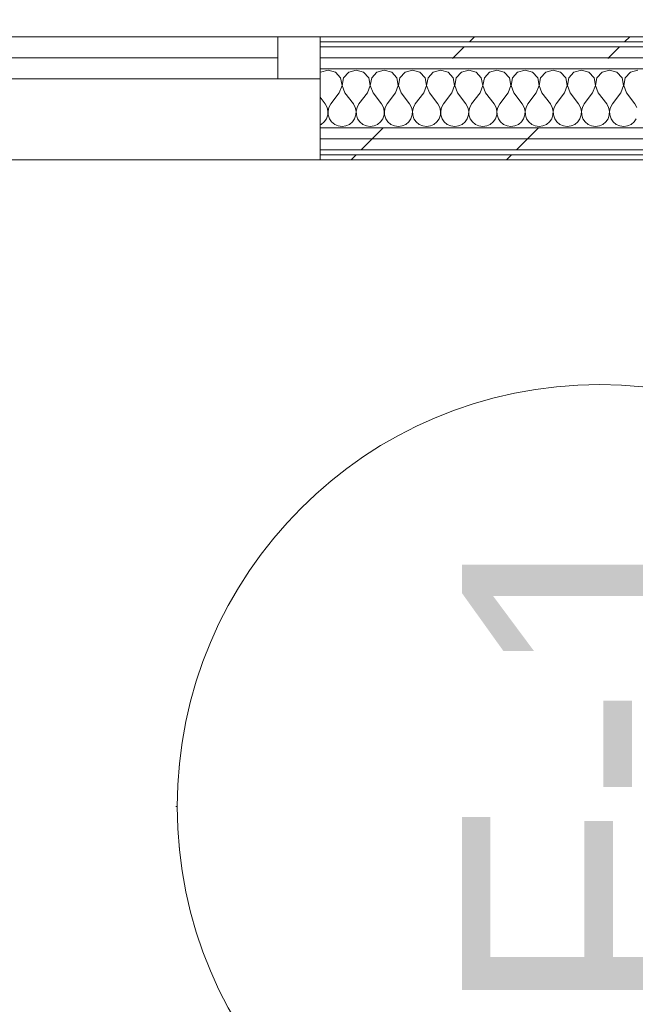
# Model space of a CAD drawing. Header units: millimetres. Extents: x -40968 to 11883, y -18816 to 4378.
# Tile 228 of 256: x 4452 to 5180, y -13070 to -11904. Entities that reach past the tile are written whole.
import ezdxf

# ---------------------------------------------------------------- set-up
doc = ezdxf.new("R2010")
doc.units = ezdxf.units.MM
doc.header["$MEASUREMENT"] = 0
doc.linetypes.add('Wipeout_Contour', pattern=[1000, 0, -1000])
doc.layers.add('02_ACAB_Anotacio Portes', color=7, linetype='Continuous')
doc.layers.add('Nuevo_08_E_Envans secs', color=7, linetype='Continuous')
for name, color, linetype, lineweight in [('02_ACAB_Anotacio Portes_Pluma_Nº__46', 5, 'Continuous', 5), ('Nuevo_08_E_Envans secs_Pluma_Nº__1', 7, 'Continuous', 5), ('Nuevo_Ventanas Archicad_Pluma_Nº__1', 7, 'Continuous', 5)]:
    doc.layers.add(name, color=color, linetype=linetype, lineweight=lineweight)
for name, color, linetype, lineweight, true_color in [('Nuevo_08_E_Envans secs_Pluma_Nº__102', 7, 'Continuous', 5, 0xcccccc), ('Nuevo_08_E_Envans secs_Pluma_Nº__171', 171, 'Continuous', 13, 0xaaaaff), ('Nuevo_08_E_Envans secs_Pluma_Nº__177', 7, 'Continuous', 15, 0xf7e046)]:
    doc.layers.add(name, color=color, linetype=linetype, lineweight=lineweight, true_color=true_color)
doc.styles.add('Estilo_Generado_1', font='arial.ttf')
pattern_1 = [(45, (0, 0), (-183.848, 183.848), [195, -65]), (45, (7e-14, 183.85), (-183.848, 183.848), [195, -65])]

# ---------------------------------------------------------------- blocks, each defined once
blk = doc.blocks.new('*X400')
at = {"layer": 'Nuevo_08_E_Envans secs_Pluma_Nº__102', "color": 254, "linetype": 'Continuous', "lineweight": 5, "true_color": 0xcccccc}
for p, q in [((4816.7, -11963.6), (4807.9, -11966.1)), ((4825.4, -11966.1), (4816.7, -11963.6)), ((4850, -11963.6), (4841.2, -11966.1)), ((4858.8, -11966.1), (4850, -11963.6)), ((4883.3, -11963.6), (4874.6, -11966.1)), ((4892.1, -11966.1), (4883.3, -11963.6)), ((4916.7, -11963.6), (4907.9, -11966.1)), ((4925.4, -11966.1), (4916.7, -11963.6)), ((4950, -11963.6), (4941.2, -11966.1)), ((4958.8, -11966.1), (4950, -11963.6)), ((4983.3, -11963.6), (4974.6, -11966.1)), ((4992.1, -11966.1), (4983.3, -11963.6)), ((5016.7, -11963.6), (5007.9, -11966.1)), ((5025.4, -11966.1), (5016.7, -11963.6)), ((5050, -11963.6), (5041.2, -11966.1)), ((5058.8, -11966.1), (5050, -11963.6)), ((5083.3, -11963.6), (5074.6, -11966.1)), ((5092.1, -11966.1), (5083.3, -11963.6)), ((5116.7, -11963.6), (5107.9, -11966.1)), ((5125.4, -11966.1), (5116.7, -11963.6)), ((5150, -11963.6), (5141.2, -11966.1)), ((5158.8, -11966.1), (5150, -11963.6)), ((5183.3, -11963.6), (5174.6, -11966.1)), ((4807.9, -11966.1), (4807.4, -11966.7)), ((4831.6, -11972.9), (4825.4, -11966.1)), ((4833.3, -11981.8), (4831.6, -11972.9)), ((4835.1, -11972.9), (4833.4, -11981.8)), ((4841.2, -11966.1), (4835.1, -11972.9)), ((4864.9, -11972.9), (4858.8, -11966.1)), ((4866.6, -11981.8), (4864.9, -11972.9)), ((4868.4, -11972.9), (4866.7, -11981.8)), ((4874.6, -11966.1), (4868.4, -11972.9)), ((4898.2, -11972.9), (4892.1, -11966.1)), ((4899.9, -11981.8), (4898.2, -11972.9)), ((4901.8, -11972.9), (4900.1, -11981.8)), ((4907.9, -11966.1), (4901.8, -11972.9)), ((4931.6, -11972.9), (4925.4, -11966.1)), ((4933.3, -11981.8), (4931.6, -11972.9)), ((4935.1, -11972.9), (4933.4, -11981.8)), ((4941.2, -11966.1), (4935.1, -11972.9)), ((4964.9, -11972.9), (4958.8, -11966.1)), ((4966.6, -11981.8), (4964.9, -11972.9)), ((4968.4, -11972.9), (4966.7, -11981.8)), ((4974.6, -11966.1), (4968.4, -11972.9)), ((4998.2, -11972.9), (4992.1, -11966.1)), ((4999.9, -11981.8), (4998.2, -11972.9)), ((5001.8, -11972.9), (5000.1, -11981.8)), ((5007.9, -11966.1), (5001.8, -11972.9)), ((5031.6, -11972.9), (5025.4, -11966.1)), ((5033.3, -11981.8), (5031.6, -11972.9)), ((5035.1, -11972.9), (5033.4, -11981.8)), ((5041.2, -11966.1), (5035.1, -11972.9)), ((5064.9, -11972.9), (5058.8, -11966.1)), ((5066.6, -11981.8), (5064.9, -11972.9)), ((5068.4, -11972.9), (5066.7, -11981.8)), ((5074.6, -11966.1), (5068.4, -11972.9)), ((5098.2, -11972.9), (5092.1, -11966.1)), ((5099.9, -11981.8), (5098.2, -11972.9)), ((5101.8, -11972.9), (5100.1, -11981.8)), ((5107.9, -11966.1), (5101.8, -11972.9)), ((5131.6, -11972.9), (5125.4, -11966.1)), ((5133.3, -11981.8), (5131.6, -11972.9)), ((5135.1, -11972.9), (5133.4, -11981.8)), ((5141.2, -11966.1), (5135.1, -11972.9)), ((5164.9, -11972.9), (5158.8, -11966.1)), ((5166.6, -11981.8), (5164.9, -11972.9)), ((5168.4, -11972.9), (5166.7, -11981.8)), ((5174.6, -11966.1), (5168.4, -11972.9)), ((4830, -11990.3), (4833.3, -11981.8)), ((4833.4, -11981.8), (4836.7, -11990.3)), ((4863.3, -11990.3), (4866.6, -11981.8)), ((4866.7, -11981.8), (4870, -11990.3)), ((4896.7, -11990.3), (4899.9, -11981.8)), ((4900.1, -11981.8), (4903.3, -11990.3)), ((4930, -11990.3), (4933.3, -11981.8)), ((4933.4, -11981.8), (4936.7, -11990.3)), ((4963.3, -11990.3), (4966.6, -11981.8)), ((4966.7, -11981.8), (4970, -11990.3)), ((4996.7, -11990.3), (4999.9, -11981.8)), ((5000.1, -11981.8), (5003.3, -11990.3)), ((5030, -11990.3), (5033.3, -11981.8)), ((5033.4, -11981.8), (5036.7, -11990.3)), ((5063.3, -11990.3), (5066.6, -11981.8)), ((5066.7, -11981.8), (5070, -11990.3)), ((5096.7, -11990.3), (5099.9, -11981.8)), ((5100.1, -11981.8), (5103.3, -11990.3)), ((5130, -11990.3), (5133.3, -11981.8)), ((5133.4, -11981.8), (5136.7, -11990.3)), ((5163.3, -11990.3), (5166.6, -11981.8)), ((5166.7, -11981.8), (5170, -11990.3)), ((4807.4, -11995.7), (4813.3, -12003.6)), ((4830, -11990.3), (4820, -12003.6)), ((4836.7, -11990.3), (4846.7, -12003.6)), ((4863.3, -11990.3), (4853.3, -12003.6)), ((4870, -11990.3), (4880, -12003.6)), ((4896.7, -11990.3), (4886.7, -12003.6)), ((4903.3, -11990.3), (4913.3, -12003.6)), ((4930, -11990.3), (4920, -12003.6)), ((4936.7, -11990.3), (4946.7, -12003.6)), ((4963.3, -11990.3), (4953.3, -12003.6)), ((4970, -11990.3), (4980, -12003.6)), ((4996.7, -11990.3), (4986.7, -12003.6)), ((5003.3, -11990.3), (5013.3, -12003.6)), ((5030, -11990.3), (5020, -12003.6)), ((5036.7, -11990.3), (5046.7, -12003.6)), ((5063.3, -11990.3), (5053.3, -12003.6)), ((5070, -11990.3), (5080, -12003.6)), ((5096.7, -11990.3), (5086.7, -12003.6)), ((5103.3, -11990.3), (5113.3, -12003.6)), ((5130, -11990.3), (5120, -12003.6)), ((5136.7, -11990.3), (5146.7, -12003.6)), ((5163.3, -11990.3), (5153.3, -12003.6)), ((5170, -11990.3), (5180, -12003.6)), ((4815.6, -12007.7), (4813.3, -12003.6)), ((4816.6, -12012.1), (4815.6, -12007.7)), ((4817.8, -12007.7), (4816.7, -12012.1)), ((4820, -12003.6), (4817.8, -12007.7)), ((4848.9, -12007.7), (4846.7, -12003.6)), ((4849.9, -12012.1), (4848.9, -12007.7)), ((4851.1, -12007.7), (4850.1, -12012.1)), ((4853.3, -12003.6), (4851.1, -12007.7)), ((4882.2, -12007.7), (4880, -12003.6)), ((4883.3, -12012.1), (4882.2, -12007.7)), ((4884.4, -12007.7), (4883.4, -12012.1)), ((4886.7, -12003.6), (4884.4, -12007.7)), ((4915.6, -12007.7), (4913.3, -12003.6)), ((4916.6, -12012.1), (4915.6, -12007.7)), ((4917.8, -12007.7), (4916.7, -12012.1)), ((4920, -12003.6), (4917.8, -12007.7)), ((4948.9, -12007.7), (4946.7, -12003.6)), ((4949.9, -12012.1), (4948.9, -12007.7)), ((4951.1, -12007.7), (4950.1, -12012.1)), ((4953.3, -12003.6), (4951.1, -12007.7)), ((4982.2, -12007.7), (4980, -12003.6)), ((4983.3, -12012.1), (4982.2, -12007.7)), ((4984.4, -12007.7), (4983.4, -12012.1)), ((4986.7, -12003.6), (4984.4, -12007.7)), ((5015.6, -12007.7), (5013.3, -12003.6)), ((5016.6, -12012.1), (5015.6, -12007.7)), ((5017.8, -12007.7), (5016.7, -12012.1)), ((5020, -12003.6), (5017.8, -12007.7)), ((5048.9, -12007.7), (5046.7, -12003.6)), ((5049.9, -12012.1), (5048.9, -12007.7)), ((5051.1, -12007.7), (5050.1, -12012.1)), ((5053.3, -12003.6), (5051.1, -12007.7)), ((5082.2, -12007.7), (5080, -12003.6)), ((5083.3, -12012.1), (5082.2, -12007.7)), ((5084.4, -12007.7), (5083.4, -12012.1)), ((5086.7, -12003.6), (5084.4, -12007.7)), ((5115.6, -12007.7), (5113.3, -12003.6)), ((5116.6, -12012.1), (5115.6, -12007.7)), ((5117.8, -12007.7), (5116.7, -12012.1)), ((5120, -12003.6), (5117.8, -12007.7)), ((5148.9, -12007.7), (5146.7, -12003.6)), ((5149.9, -12012.1), (5148.9, -12007.7)), ((5151.1, -12007.7), (5150.1, -12012.1)), ((5153.3, -12003.6), (5151.1, -12007.7)), ((5182.2, -12007.7), (5180, -12003.6)), ((4812.3, -12024.9), (4814.9, -12021.1)), ((4814.9, -12021.1), (4816.4, -12016.7)), ((4816.4, -12016.7), (4816.6, -12012.1)), ((4816.7, -12012.1), (4817, -12016.7)), ((4817, -12016.7), (4818.4, -12021.1)), ((4818.4, -12021.1), (4821, -12024.9)), ((4845.6, -12024.9), (4848.2, -12021.1)), ((4848.2, -12021.1), (4849.7, -12016.7)), ((4849.7, -12016.7), (4849.9, -12012.1)), ((4850.1, -12012.1), (4850.3, -12016.7)), ((4850.3, -12016.7), (4851.8, -12021.1)), ((4851.8, -12021.1), (4854.4, -12024.9)), ((4879, -12024.9), (4881.6, -12021.1)), ((4881.6, -12021.1), (4883, -12016.7)), ((4883, -12016.7), (4883.3, -12012.1)), ((4883.4, -12012.1), (4883.6, -12016.7)), ((4883.6, -12016.7), (4885.1, -12021.1)), ((4885.1, -12021.1), (4887.7, -12024.9)), ((4912.3, -12024.9), (4914.9, -12021.1)), ((4914.9, -12021.1), (4916.4, -12016.7)), ((4916.4, -12016.7), (4916.6, -12012.1)), ((4916.7, -12012.1), (4917, -12016.7)), ((4917, -12016.7), (4918.4, -12021.1)), ((4918.4, -12021.1), (4921, -12024.9)), ((4945.6, -12024.9), (4948.2, -12021.1)), ((4948.2, -12021.1), (4949.7, -12016.7)), ((4949.7, -12016.7), (4949.9, -12012.1)), ((4950.1, -12012.1), (4950.3, -12016.7)), ((4950.3, -12016.7), (4951.8, -12021.1)), ((4951.8, -12021.1), (4954.4, -12024.9)), ((4979, -12024.9), (4981.6, -12021.1)), ((4981.6, -12021.1), (4983, -12016.7)), ((4983, -12016.7), (4983.3, -12012.1)), ((4983.4, -12012.1), (4983.6, -12016.7)), ((4983.6, -12016.7), (4985.1, -12021.1)), ((4985.1, -12021.1), (4987.7, -12024.9)), ((5012.3, -12024.9), (5014.9, -12021.1)), ((5014.9, -12021.1), (5016.4, -12016.7)), ((5016.4, -12016.7), (5016.6, -12012.1)), ((5016.7, -12012.1), (5017, -12016.7)), ((5017, -12016.7), (5018.4, -12021.1)), ((5018.4, -12021.1), (5021, -12024.9)), ((5045.6, -12024.9), (5048.2, -12021.1)), ((5048.2, -12021.1), (5049.7, -12016.7)), ((5049.7, -12016.7), (5049.9, -12012.1)), ((5050.1, -12012.1), (5050.3, -12016.7)), ((5050.3, -12016.7), (5051.8, -12021.1)), ((5051.8, -12021.1), (5054.4, -12024.9)), ((5079, -12024.9), (5081.6, -12021.1)), ((5081.6, -12021.1), (5083, -12016.7)), ((5083, -12016.7), (5083.3, -12012.1)), ((5083.4, -12012.1), (5083.6, -12016.7)), ((5083.6, -12016.7), (5085.1, -12021.1)), ((5085.1, -12021.1), (5087.7, -12024.9)), ((5112.3, -12024.9), (5114.9, -12021.1)), ((5114.9, -12021.1), (5116.4, -12016.7)), ((5116.4, -12016.7), (5116.6, -12012.1)), ((5116.7, -12012.1), (5117, -12016.7)), ((5117, -12016.7), (5118.4, -12021.1)), ((5118.4, -12021.1), (5121, -12024.9)), ((5145.6, -12024.9), (5148.2, -12021.1)), ((5148.2, -12021.1), (5149.7, -12016.7)), ((5149.7, -12016.7), (5149.9, -12012.1)), ((5150.1, -12012.1), (5150.3, -12016.7)), ((5150.3, -12016.7), (5151.8, -12021.1)), ((5151.8, -12021.1), (5154.4, -12024.9)), ((5179, -12024.9), (5181.6, -12021.1)), ((4807.4, -12028.4), (4808.8, -12027.8)), ((4808.8, -12027.8), (4812.3, -12024.9)), ((4821, -12024.9), (4824.6, -12027.8)), ((4824.6, -12027.8), (4828.8, -12029.7)), ((4828.8, -12029.7), (4833.3, -12030.3)), ((4833.3, -12030.3), (4837.9, -12029.7)), ((4837.9, -12029.7), (4842.1, -12027.8)), ((4842.1, -12027.8), (4845.6, -12024.9)), ((4854.4, -12024.9), (4857.9, -12027.8)), ((4857.9, -12027.8), (4862.1, -12029.7)), ((4862.1, -12029.7), (4866.7, -12030.3)), ((4866.7, -12030.3), (4871.2, -12029.7)), ((4871.2, -12029.7), (4875.4, -12027.8)), ((4875.4, -12027.8), (4879, -12024.9)), ((4887.7, -12024.9), (4891.2, -12027.8)), ((4891.2, -12027.8), (4895.4, -12029.7)), ((4895.4, -12029.7), (4900, -12030.3)), ((4900, -12030.3), (4904.6, -12029.7)), ((4904.6, -12029.7), (4908.8, -12027.8)), ((4908.8, -12027.8), (4912.3, -12024.9)), ((4921, -12024.9), (4924.6, -12027.8)), ((4924.6, -12027.8), (4928.8, -12029.7)), ((4928.8, -12029.7), (4933.3, -12030.3)), ((4933.3, -12030.3), (4937.9, -12029.7)), ((4937.9, -12029.7), (4942.1, -12027.8)), ((4942.1, -12027.8), (4945.6, -12024.9)), ((4954.4, -12024.9), (4957.9, -12027.8)), ((4957.9, -12027.8), (4962.1, -12029.7)), ((4962.1, -12029.7), (4966.7, -12030.3)), ((4966.7, -12030.3), (4971.2, -12029.7)), ((4971.2, -12029.7), (4975.4, -12027.8)), ((4975.4, -12027.8), (4979, -12024.9)), ((4987.7, -12024.9), (4991.2, -12027.8)), ((4991.2, -12027.8), (4995.4, -12029.7)), ((4995.4, -12029.7), (5000, -12030.3)), ((5000, -12030.3), (5004.6, -12029.7)), ((5004.6, -12029.7), (5008.8, -12027.8)), ((5008.8, -12027.8), (5012.3, -12024.9)), ((5021, -12024.9), (5024.6, -12027.8)), ((5024.6, -12027.8), (5028.8, -12029.7)), ((5028.8, -12029.7), (5033.3, -12030.3)), ((5033.3, -12030.3), (5037.9, -12029.7)), ((5037.9, -12029.7), (5042.1, -12027.8)), ((5042.1, -12027.8), (5045.6, -12024.9)), ((5054.4, -12024.9), (5057.9, -12027.8)), ((5057.9, -12027.8), (5062.1, -12029.7)), ((5062.1, -12029.7), (5066.7, -12030.3)), ((5066.7, -12030.3), (5071.2, -12029.7)), ((5071.2, -12029.7), (5075.4, -12027.8)), ((5075.4, -12027.8), (5079, -12024.9)), ((5087.7, -12024.9), (5091.2, -12027.8)), ((5091.2, -12027.8), (5095.4, -12029.7)), ((5095.4, -12029.7), (5100, -12030.3)), ((5100, -12030.3), (5104.6, -12029.7)), ((5104.6, -12029.7), (5108.8, -12027.8)), ((5108.8, -12027.8), (5112.3, -12024.9)), ((5121, -12024.9), (5124.6, -12027.8)), ((5124.6, -12027.8), (5128.8, -12029.7)), ((5128.8, -12029.7), (5133.3, -12030.3)), ((5133.3, -12030.3), (5137.9, -12029.7)), ((5137.9, -12029.7), (5142.1, -12027.8)), ((5142.1, -12027.8), (5145.6, -12024.9)), ((5154.4, -12024.9), (5157.9, -12027.8)), ((5157.9, -12027.8), (5162.1, -12029.7)), ((5162.1, -12029.7), (5166.7, -12030.3)), ((5166.7, -12030.3), (5171.2, -12029.7)), ((5171.2, -12029.7), (5175.4, -12027.8)), ((5175.4, -12027.8), (5179, -12024.9))]:
    blk.add_line(p, q, dxfattribs=at)
blk = doc.blocks.new('Ventana 27')
at = {"layer": 'Nuevo_Ventanas Archicad_Pluma_Nº__1', "color": 7, "linetype": 'Continuous', "lineweight": 5}
for p, q in [((-500, 0), (500, 0)), ((-450, 0), (450, 0)), ((450, -50), (450, 0)), ((450, 0), (500, 0)), ((500, 0), (500, -6)), ((500, 0), (500, -6)), ((500, -6), (500, -12)), ((500, -6), (500, -12)), ((500, -12), (500, -25)), ((500, -12), (500, -25)), ((-450, -25), (450, -25)), ((500, -25), (500, -38)), ((500, -25), (500, -38)), ((500, -38), (500, -50)), ((500, -38), (500, -50)), ((450, -50), (-450, -50)), ((500, -50), (450, -50)), ((500, -50), (500, -108)), ((500, -108), (500, -121)), ((500, -121), (500, -134)), ((500, -134), (500, -140)), ((-500, -146), (500, -146)), ((500, -140), (500, -146))]:
    blk.add_line(p, q, dxfattribs=at)
blk = doc.blocks.new('Muro_133_1', base_point=(6082.1, -12070))
at = {"color": 254, "linetype": 'Wipeout_Contour', "lineweight": 0, "ltscale": 52495.273626}
blk.add_wipeout([(4807.4, -11930), (6082.1, -11930), (6082.1, -11924), (4807.4, -11924)], dxfattribs=at).dxf.layer = 'Nuevo_08_E_Envans secs'
at = {"color": 254, "linetype": 'Wipeout_Contour', "lineweight": 0, "ltscale": 52551.649645}
blk.add_wipeout([(4807.4, -11949), (6082.1, -11949), (6082.1, -11936), (4807.4, -11936)], dxfattribs=at).dxf.layer = 'Nuevo_08_E_Envans secs'
at = {"color": 254, "linetype": 'Wipeout_Contour', "lineweight": 0, "ltscale": 52724.499384}
blk.add_wipeout([(5763.9, -12064), (4807.4, -12064), (4807.4, -12070), (5763.9, -12070)], dxfattribs=at).dxf.layer = 'Nuevo_08_E_Envans secs'
at = {"layer": 'Nuevo_08_E_Envans secs_Pluma_Nº__171', "linetype": 'Continuous', "lineweight": 13, "true_color": 0xaaaaff}
h = blk.add_hatch(dxfattribs=at)
h.set_pattern_fill('Panellat_HPL_0001', color=161, style=0, pattern_type=2)
h.set_pattern_definition(pattern_1)
h.paths.add_polyline_path([(4807.4, -11930), (6082.1, -11930), (6082.1, -11924), (4807.4, -11924)])
h = blk.add_hatch(dxfattribs=at)
h.set_pattern_fill('Panellat_HPL_0001', color=161, style=0, pattern_type=2)
h.set_pattern_definition(pattern_1)
h.paths.add_polyline_path([(5763.9, -12064), (4807.4, -12064), (4807.4, -12070), (5763.9, -12070)])
at = {"layer": 'Nuevo_08_E_Envans secs_Pluma_Nº__177', "linetype": 'Continuous', "lineweight": 15, "true_color": 0xf7e046}
h = blk.add_hatch(dxfattribs=at)
h.set_pattern_fill('Panellat_HPL_0001', color=53, style=0, pattern_type=2)
h.set_pattern_definition(pattern_1)
h.paths.add_polyline_path([(4807.4, -11949), (6082.1, -11949), (6082.1, -11936), (4807.4, -11936)])
at = {"layer": 'Nuevo_08_E_Envans secs_Pluma_Nº__1', "color": 7, "linetype": 'Continuous', "lineweight": 5}
for p, q in [((4807.4, -11924), (4807.4, -11930)), ((6082.1, -11930), (4807.4, -11930)), ((4807.4, -11930), (4807.4, -11936)), ((6082.1, -11936), (4807.4, -11936)), ((5763.9, -12064), (4807.4, -12064)), ((4807.4, -12064), (4807.4, -12070))]:
    blk.add_line(p, q, dxfattribs=at)
at = {"layer": 'Nuevo_08_E_Envans secs_Pluma_Nº__1', "color": 7, "linetype": 'Continuous', "lineweight": 5, "flags": 128}
for points in [[(6082.1, -11924), (4807.4, -11924)], [(4807.4, -12070), (5763.9, -12070)]]:
    blk.add_lwpolyline(points, dxfattribs=at)
at = {"color": 254, "linetype": 'Wipeout_Contour', "lineweight": 0, "ltscale": 52598.941549}
blk.add_wipeout([(4807.4, -11962), (6082.1, -11962), (6082.1, -11949), (4807.4, -11949)], dxfattribs=at).dxf.layer = 'Nuevo_08_E_Envans secs'
at = {"layer": 'Nuevo_08_E_Envans secs_Pluma_Nº__177', "linetype": 'Continuous', "lineweight": 15, "true_color": 0xf7e046}
h = blk.add_hatch(dxfattribs=at)
h.set_pattern_fill('Panellat_HPL_0001', color=53, style=0, pattern_type=2)
h.set_pattern_definition(pattern_1)
h.paths.add_polyline_path([(4807.4, -11962), (6082.1, -11962), (6082.1, -11949), (4807.4, -11949)])
at = {"layer": 'Nuevo_08_E_Envans secs_Pluma_Nº__1', "color": 7, "linetype": 'Continuous', "lineweight": 5}
for p, q in [((4807.4, -11936), (4807.4, -11949)), ((6082.1, -11949), (4807.4, -11949)), ((4807.4, -11949), (4807.4, -11962)), ((5788.9, -11962), (4807.4, -11962)), ((4807.4, -11962), (4807.4, -11974))]:
    blk.add_line(p, q, dxfattribs=at)
at = {"layer": 'Nuevo_08_E_Envans secs', "color": 7, "lineweight": 20}
blk.add_blockref('*X400', (0, 0), dxfattribs=at)
at = {"color": 254, "linetype": 'Wipeout_Contour', "lineweight": 0, "ltscale": 52641.765183}
blk.add_wipeout([(4807.4, -12045), (5788.9, -12045), (5788.9, -12032), (4807.4, -12032)], dxfattribs=at).dxf.layer = 'Nuevo_08_E_Envans secs'
at = {"layer": 'Nuevo_08_E_Envans secs_Pluma_Nº__177', "linetype": 'Continuous', "lineweight": 15, "true_color": 0xf7e046}
h = blk.add_hatch(dxfattribs=at)
h.set_pattern_fill('Panellat_HPL_0001', color=53, style=0, pattern_type=2)
h.set_pattern_definition(pattern_1)
h.paths.add_polyline_path([(4807.4, -12045), (5788.9, -12045), (5788.9, -12032), (4807.4, -12032)])
at = {"layer": 'Nuevo_08_E_Envans secs_Pluma_Nº__1', "color": 7, "linetype": 'Continuous', "lineweight": 5}
for p in [(4807.4, -11974), (5788.9, -12032)]:
    blk.add_line(p, (4807.4, -12032), dxfattribs=at)
at = {"color": 254, "linetype": 'Wipeout_Contour', "lineweight": 0, "ltscale": 52678.099212}
blk.add_wipeout([(4807.4, -12058), (5775.9, -12058), (5775.9, -12045), (4807.4, -12045)], dxfattribs=at).dxf.layer = 'Nuevo_08_E_Envans secs'
at = {"layer": 'Nuevo_08_E_Envans secs_Pluma_Nº__177', "linetype": 'Continuous', "lineweight": 15, "true_color": 0xf7e046}
h = blk.add_hatch(dxfattribs=at)
h.set_pattern_fill('Panellat_HPL_0001', color=53, style=0, pattern_type=2)
h.set_pattern_definition(pattern_1)
h.paths.add_polyline_path([(4807.4, -12058), (5775.9, -12058), (5775.9, -12045), (4807.4, -12045)])
at = {"layer": 'Nuevo_08_E_Envans secs_Pluma_Nº__1', "color": 7, "linetype": 'Continuous', "lineweight": 5}
for p, q in [((4807.4, -12032), (4807.4, -12045)), ((5775.9, -12045), (4807.4, -12045)), ((4807.4, -12045), (4807.4, -12058)), ((5769.9, -12058), (4807.4, -12058)), ((4807.4, -12058), (4807.4, -12064))]:
    blk.add_line(p, q, dxfattribs=at)
at = {"layer": 'Nuevo_Ventanas Archicad_Pluma_Nº__1', "color": 7, "linetype": 'Continuous', "lineweight": 5, "zscale": 1000}
blk.add_blockref('Ventana 27', (4307.4, -11924), dxfattribs=at)
blk = doc.blocks.new('Etiqueta_13_1', base_point=(4218.8, -10730.9))
at = {"layer": '02_ACAB_Anotacio Portes_Pluma_Nº__46', "color": 5, "lineweight": 5, "insert": (4218.8, -11069.1), "char_height": 300, "attachment_point": 2, "style": 'Estilo_Generado_1'}
blk.add_mtext('\\A1;{\\pqc;\\pt0,46000;\\fArial|b0|i0|c0|p0;\\W1.000000;F-02\\fArial|b0|i0|c0|p0;\\W1.000000;\\A1{\\H.66x;\\S^  ;}\\fArial|b0|i0|c0|p0;\\W1.000000;\\fArial|b0|i0|c0|p0;\\W1.000000;\\A1{\\H.66x;\\S^  ;}\\fArial|b0|i0|c0|p0;\\W1.000000; \\fArial|b0|i0|c0|p0;\\W1.000000;\\fArial|b0|i0|c0|p0;\\W1.000000;\\fArial|b0|i0|c0|p0;\\W1.000000;\\fArial|b0|i0|c0|p0;\\W1.000000;\\fArial|b0|i0|c0|p0;\\W1.000000;\\fArial|b0|i0|c0|p0;\\W1.000000;\\fArial|b0|i0|c0|p0;\\W1.000000;\\fArial|b0|i0|c0|p0;\\W1.000000;\\fArial|b0|i0|c0|p0;\\W1.000000;\\fArial|b0|i0|c0|p0;\\W1.000000;\\fArial|b0|i0|c0|p0;\\W1.000000;\\fArial|b0|i0|c0|p0;\\W1.000000;\\fArial|b0|i0|c0|p0;\\W1.000000;\\fArial|b0|i0|c0|p0;\\W1.000000;\\fArial|b0|i0|c0|p0;\\W1.000000;\\fArial|b0|i0|c0|p0;\\W1.000000;\\fArial|b0|i0|c0|p0;\\W1.000000;\\fArial|b0|i0|c0|p0;\\W1.000000;\\fArial|b0|i0|c0|p0;\\W1.000000;\\fArial|b0|i0|c0|p0;\\W1.000000;\\fArial|b0|i0|c0|p0;\\W1.000000;\\fArial|b0|i0|c0|p0;\\W1.000000;\\fArial|b0|i0|c0|p0;\\W1.000000;\\fArial|b0|i0|c0|p0;\\W1.000000;\\fArial|b0|i0|c0|p0;\\W1.000000;\\fArial|b0|i0|c0|p0;\\W1.000000;\\fArial|b0|i0|c0|p0;\\W1.000000;\\fArial|b0|i0|c0|p0;\\W1.000000;\\fArial|b0|i0|c0|p0;\\W1.000000;\\fArial|b0|i0|c0|p0;\\W1.000000;\\fArial|b0|i0|c0|p0;\\W1.000000;\\fArial|b0|i0|c0|p0;\\W1.000000;\\fArial|b0|i0|c0|p0;\\W1.000000;\\fArial|b0|i0|c0|p0;\\W1.000000;\\fArial|b0|i0|c0|p0;\\W1.000000;\\fArial|b0|i0|c0|p0;\\W1.000000;\\fArial|b0|i0|c0|p0;\\W1.000000;\\fArial|b0|i0|c0|p0;\\W1.000000;\\fArial|b0|i0|c0|p0;\\W1.000000;\\fArial|b0|i0|c0|p0;\\W1.000000;\\fArial|b0|i0|c0|p0;\\W1.000000;\\fArial|b0|i0|c0|p0;\\W1.000000;\\fArial|b0|i0|c0|p0;\\W1.000000;}', dxfattribs=at)
blk = doc.blocks.new('Etiqueta_17_1', base_point=(4264.2, -13257.8))
at = {"layer": '02_ACAB_Anotacio Portes_Pluma_Nº__46', "color": 5, "lineweight": 5, "insert": (3596.5, -13257.8), "char_height": 300, "attachment_point": 2, "rotation": 90, "style": 'Estilo_Generado_1'}
blk.add_mtext('\\A1;{\\pqc;\\pt0,46000;\\fArial|b0|i0|c0|p0;\\W1.000000;P- Transfer\\fArial|b0|i0|c0|p0;\\W1.000000;\\A1{\\H.66x;\\S^  ;}\\fArial|b0|i0|c0|p0;\\W1.000000;\\fArial|b0|i0|c0|p0;\\W1.000000;\\A1{\\H.66x;\\S^  ;}\\fArial|b0|i0|c0|p0;\\W1.000000; \\fArial|b0|i0|c0|p0;\\W1.000000;\\fArial|b0|i0|c0|p0;\\W1.000000;\\fArial|b0|i0|c0|p0;\\W1.000000;\\fArial|b0|i0|c0|p0;\\W1.000000;\\fArial|b0|i0|c0|p0;\\W1.000000;\\fArial|b0|i0|c0|p0;\\W1.000000;\\fArial|b0|i0|c0|p0;\\W1.000000;\\fArial|b0|i0|c0|p0;\\W1.000000;\\fArial|b0|i0|c0|p0;\\W1.000000;\\fArial|b0|i0|c0|p0;\\W1.000000;\\fArial|b0|i0|c0|p0;\\W1.000000;\\fArial|b0|i0|c0|p0;\\W1.000000;\\fArial|b0|i0|c0|p0;\\W1.000000;\\fArial|b0|i0|c0|p0;\\W1.000000;\\fArial|b0|i0|c0|p0;\\W1.000000;\\fArial|b0|i0|c0|p0;\\W1.000000;\\fArial|b0|i0|c0|p0;\\W1.000000;\\fArial|b0|i0|c0|p0;\\W1.000000;\\fArial|b0|i0|c0|p0;\\W1.000000;\\fArial|b0|i0|c0|p0;\\W1.000000;\\fArial|b0|i0|c0|p0;\\W1.000000;\\fArial|b0|i0|c0|p0;\\W1.000000;\\fArial|b0|i0|c0|p0;\\W1.000000;\\fArial|b0|i0|c0|p0;\\W1.000000;\\fArial|b0|i0|c0|p0;\\W1.000000;\\fArial|b0|i0|c0|p0;\\W1.000000;\\fArial|b0|i0|c0|p0;\\W1.000000;\\fArial|b0|i0|c0|p0;\\W1.000000;\\fArial|b0|i0|c0|p0;\\W1.000000;\\fArial|b0|i0|c0|p0;\\W1.000000;\\fArial|b0|i0|c0|p0;\\W1.000000;\\fArial|b0|i0|c0|p0;\\W1.000000;\\fArial|b0|i0|c0|p0;\\W1.000000;\\fArial|b0|i0|c0|p0;\\W1.000000;\\fArial|b0|i0|c0|p0;\\W1.000000;\\fArial|b0|i0|c0|p0;\\W1.000000;\\fArial|b0|i0|c0|p0;\\W1.000000;\\fArial|b0|i0|c0|p0;\\W1.000000;\\fArial|b0|i0|c0|p0;\\W1.000000;\\fArial|b0|i0|c0|p0;\\W1.000000;\\fArial|b0|i0|c0|p0;\\W1.000000;\\fArial|b0|i0|c0|p0;\\W1.000000;\\fArial|b0|i0|c0|p0;\\W1.000000;}', dxfattribs=at)
blk = doc.blocks.new('Etiqueta_26_1', base_point=(4637.3, -12835.9))
at = {"color": 254, "linetype": 'Wipeout_Contour', "lineweight": 0, "ltscale": 470229.587534}
blk.add_wipeout([(5138.3, -13335.9), (5138.3, -13335.9), (5242.3, -13325), (5341.7, -13292.7), (5432.2, -13240.4), (5509.9, -13170.4), (5571.4, -13085.9), (5613.9, -12990.4), (5635.6, -12888.1), (5635.6, -12783.6), (5613.9, -12681.4), (5571.4, -12585.9), (5509.9, -12501.3), (5432.2, -12431.4), (5341.7, -12379.1), (5242.3, -12346.8), (5138.3, -12335.9), (5138.3, -12335.9), (5138.3, -12335.9), (5034.4, -12346.8), (4935, -12379.1), (4844.5, -12431.4), (4766.8, -12501.3), (4705.3, -12585.9), (4662.8, -12681.4), (4641.1, -12783.6), (4641.1, -12888.1), (4662.8, -12990.4), (4705.3, -13085.9), (4766.8, -13170.4), (4844.5, -13240.4), (4935, -13292.7), (5034.4, -13325)], dxfattribs=at).dxf.layer = '02_ACAB_Anotacio Portes'
at = {"layer": '02_ACAB_Anotacio Portes_Pluma_Nº__46', "color": 5, "linetype": 'Continuous', "lineweight": 5}
for p, q in [((4636.4, -12835.9), (4638.2, -12835.9)), ((4638.2, -12835.9), (4638.3, -12835.9))]:
    blk.add_line(p, q, dxfattribs=at)
at = {"layer": '02_ACAB_Anotacio Portes_Pluma_Nº__46', "color": 5, "linetype": 'Continuous', "lineweight": 5, "flags": 128}
blk.add_lwpolyline([(5138.3, -13335.9, 1), (5138.3, -12335.9, 1)], format="xyb", close=True, dxfattribs=at)
at = {"layer": '02_ACAB_Anotacio Portes_Pluma_Nº__46', "color": 5, "lineweight": 5, "insert": (4975.5, -12835.9), "char_height": 300, "attachment_point": 2, "rotation": 90, "style": 'Estilo_Generado_1'}
blk.add_mtext('\\A1;{\\pqc;\\pt0,46000;\\fArial|b0|i0|c0|p0;\\W1.000000;PF-1\\fArial|b0|i0|c0|p0;\\W1.000000;\\A1{\\H.66x;\\S^  ;}\\fArial|b0|i0|c0|p0;\\W1.000000;\\fArial|b0|i0|c0|p0;\\W1.000000;\\A1{\\H.66x;\\S^  ;}\\fArial|b0|i0|c0|p0;\\W1.000000; \\fArial|b0|i0|c0|p0;\\W1.000000;\\fArial|b0|i0|c0|p0;\\W1.000000;\\fArial|b0|i0|c0|p0;\\W1.000000;\\fArial|b0|i0|c0|p0;\\W1.000000;\\fArial|b0|i0|c0|p0;\\W1.000000;\\fArial|b0|i0|c0|p0;\\W1.000000;\\fArial|b0|i0|c0|p0;\\W1.000000;\\fArial|b0|i0|c0|p0;\\W1.000000;\\fArial|b0|i0|c0|p0;\\W1.000000;\\fArial|b0|i0|c0|p0;\\W1.000000;\\fArial|b0|i0|c0|p0;\\W1.000000;\\fArial|b0|i0|c0|p0;\\W1.000000;\\fArial|b0|i0|c0|p0;\\W1.000000;\\fArial|b0|i0|c0|p0;\\W1.000000;\\fArial|b0|i0|c0|p0;\\W1.000000;\\fArial|b0|i0|c0|p0;\\W1.000000;\\fArial|b0|i0|c0|p0;\\W1.000000;\\fArial|b0|i0|c0|p0;\\W1.000000;\\fArial|b0|i0|c0|p0;\\W1.000000;\\fArial|b0|i0|c0|p0;\\W1.000000;\\fArial|b0|i0|c0|p0;\\W1.000000;\\fArial|b0|i0|c0|p0;\\W1.000000;\\fArial|b0|i0|c0|p0;\\W1.000000;\\fArial|b0|i0|c0|p0;\\W1.000000;\\fArial|b0|i0|c0|p0;\\W1.000000;\\fArial|b0|i0|c0|p0;\\W1.000000;\\fArial|b0|i0|c0|p0;\\W1.000000;\\fArial|b0|i0|c0|p0;\\W1.000000;\\fArial|b0|i0|c0|p0;\\W1.000000;\\fArial|b0|i0|c0|p0;\\W1.000000;\\fArial|b0|i0|c0|p0;\\W1.000000;\\fArial|b0|i0|c0|p0;\\W1.000000;\\fArial|b0|i0|c0|p0;\\W1.000000;\\fArial|b0|i0|c0|p0;\\W1.000000;\\fArial|b0|i0|c0|p0;\\W1.000000;\\fArial|b0|i0|c0|p0;\\W1.000000;\\fArial|b0|i0|c0|p0;\\W1.000000;\\fArial|b0|i0|c0|p0;\\W1.000000;\\fArial|b0|i0|c0|p0;\\W1.000000;\\fArial|b0|i0|c0|p0;\\W1.000000;\\fArial|b0|i0|c0|p0;\\W1.000000;\\fArial|b0|i0|c0|p0;\\W1.000000;\\fArial|b0|i0|c0|p0;\\W1.000000;}', dxfattribs=at)

msp = doc.modelspace()

# ---------------------------------------------------------------- block references
at = {"layer": 'Nuevo_08_E_Envans secs', "color": 7, "lineweight": 20}
msp.add_blockref('Muro_133_1', (6082.1, -12070), dxfattribs=at)

# ---------------------------------------------------------------- next in the draw order: block references
at = {"layer": '02_ACAB_Anotacio Portes', "color": 5, "linetype": 'Continuous', "lineweight": 5}
msp.add_blockref('Etiqueta_13_1', (4218.8, -10730.9), dxfattribs=at)

# ---------------------------------------------------------------- next in the draw order: block references
msp.add_blockref('Etiqueta_17_1', (4264.2, -13257.8), dxfattribs=at)

# ---------------------------------------------------------------- next in the draw order: block references
msp.add_blockref('Etiqueta_26_1', (4637.3, -12835.9), dxfattribs=at)

doc.saveas('drawing.dxf')
